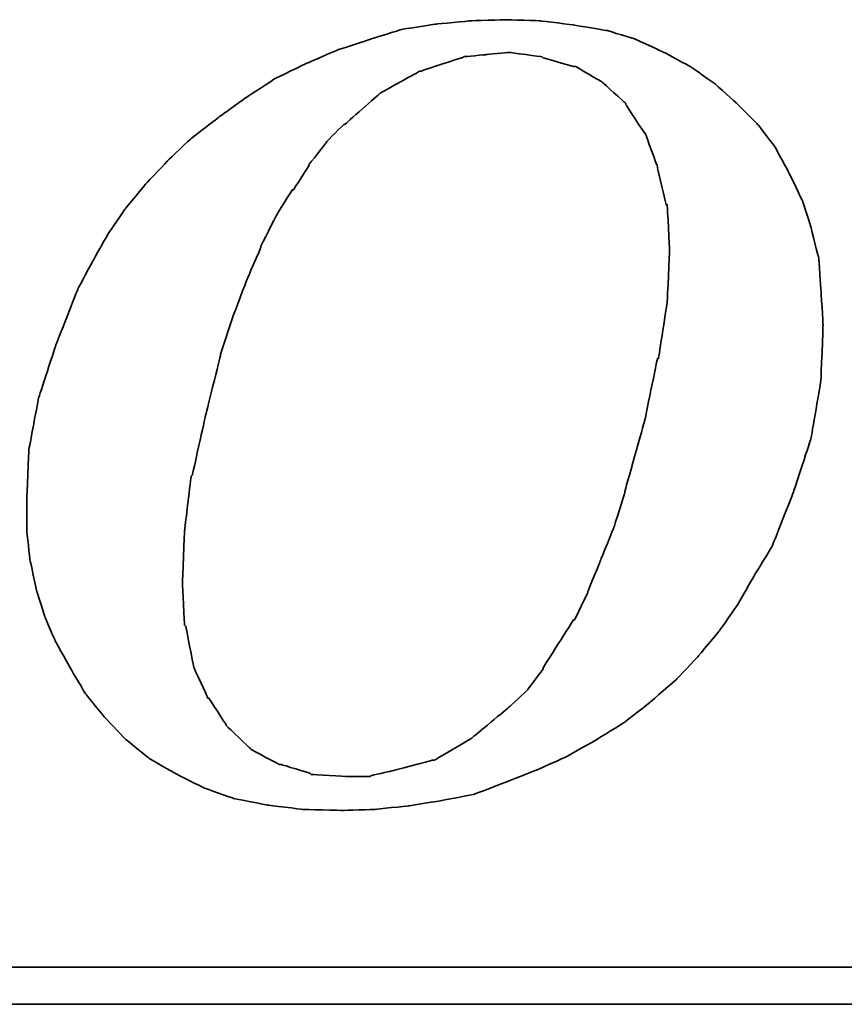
# Model space of a CAD drawing. Header units: millimetres. Extents: x 1204 to 1347, y 462 to 564.
# Tile 42 of 48: x 1324.647 to 1325.538, y 521.073 to 522.136. Entities that reach past the tile are written whole.
import ezdxf

# ---------------------------------------------------------------- set-up
doc = ezdxf.new("R2010")
doc.units = ezdxf.units.MM
doc.header["$LTSCALE"] = 0.1
doc.layers.add('DIM', color=4, linetype='CONTINUOUS')
doc.layers.add('layer 1', color=7, linetype='CONTINUOUS')

# ---------------------------------------------------------------- blocks, each defined once
blk = doc.blocks.new('TBI MOTION logo(完整正式版)')
at = {"layer": 'layer 1', "color": 22, "lineweight": 35}
for points, knots in [([(35.79625, -6.98375), (35.79625, -6.98375), (36.23125, -7.43875), (36.23125, -7.43875), (36.23125, -7.43875), (36.23125, -7.43875), (36.75625, -7.87125), (36.75625, -7.87125), (36.75625, -7.87125), (36.75625, -7.87125), (37.33125, -8.20375), (37.33125, -8.20375), (37.33125, -8.20375), (37.33125, -8.20375), (37.95625, -8.51875), (37.95625, -8.51875), (37.95625, -8.51875), (37.95625, -8.51875), (38.62625, -8.75875), (38.62625, -8.75875), (38.62625, -8.75875), (38.62625, -8.75875), (39.37125, -8.90375), (39.37125, -8.90375), (39.37125, -8.90375), (39.37125, -8.90375), (40.14125, -8.99875), (40.14125, -8.99875), (40.14125, -8.99875), (40.14125, -8.99875), (41.02625, -9.02375), (41.02625, -9.02375), (41.02625, -9.02375), (41.02625, -9.02375), (41.74625, -8.99875), (41.74625, -8.99875), (41.74625, -8.99875), (41.74625, -8.99875), (42.46625, -8.92375), (42.46625, -8.92375), (42.46625, -8.92375), (42.46625, -8.92375), (43.21125, -8.80625), (43.21125, -8.80625), (43.21125, -8.80625), (43.21125, -8.80625), (43.93125, -8.66375), (43.93125, -8.66375), (43.93125, -8.66375), (43.93125, -8.66375), (44.62625, -8.39875), (44.62625, -8.39875), (44.62625, -8.39875), (44.62625, -8.39875), (45.29625, -8.13375), (45.29625, -8.13375), (45.29625, -8.13375), (45.29625, -8.13375), (45.94625, -7.84375), (45.94625, -7.84375), (45.94625, -7.84375), (45.94625, -7.84375), (46.61625, -7.46375), (46.61625, -7.46375), (46.61625, -7.46375), (46.61625, -7.46375), (47.24125, -7.07875), (47.24125, -7.07875), (47.24125, -7.07875), (47.24125, -7.07875), (47.81625, -6.62375), (47.81625, -6.62375), (47.81625, -6.62375), (47.81625, -6.62375), (48.36875, -6.14375), (48.36875, -6.14375), (48.36875, -6.14375), (48.36875, -6.14375), (48.84625, -5.64125), (48.84625, -5.64125), (48.84625, -5.64125), (48.84625, -5.64125), (49.32625, -5.06375), (49.32625, -5.06375), (49.32625, -5.06375), (49.32625, -5.06375), (49.71125, -4.51374), (49.71125, -4.51374), (49.71125, -4.51374), (49.71125, -4.51374), (50.09625, -3.83874), (50.09625, -3.83874), (50.09625, -3.83874), (50.09625, -3.83874), (50.48125, -3.21374), (50.48125, -3.21374), (50.48125, -3.21374), (50.48125, -3.21374), (50.96125, -1.99125), (50.96125, -1.99125), (50.96125, -1.99125), (50.96125, -1.99125), (51.34375, -0.81875), (51.34375, -0.81875), (51.34375, -0.81875), (51.34375, -0.81875), (51.56125, 0.45624), (51.56125, 0.45624), (51.56125, 0.45624), (51.56125, 0.45624), (51.60625, 1.67624), (51.60625, 1.67624), (51.60625, 1.67624), (51.60625, 1.67624), (51.56125, 2.44625), (51.56125, 2.44625), (51.56125, 2.44625), (51.56125, 2.44625), (51.51125, 3.14125), (51.51125, 3.14125), (51.51125, 3.14125), (51.51125, 3.14125), (51.34375, 3.81125), (51.34375, 3.81125), (51.34375, 3.81125), (51.34375, 3.81125), (51.15125, 4.41125), (51.15125, 4.41125), (51.15125, 4.41125), (51.15125, 4.41125), (50.86125, 5.01125), (50.86125, 5.01125), (50.86125, 5.01125), (50.86125, 5.01125), (50.55125, 5.58875), (50.55125, 5.58875), (50.55125, 5.58875), (50.55125, 5.58875), (50.16625, 6.09125), (50.16625, 6.09125), (50.16625, 6.09125), (50.16625, 6.09125), (49.71125, 6.54875), (49.71125, 6.54875), (49.71125, 6.54875), (49.71125, 6.54875), (49.23125, 6.98125), (49.23125, 6.98125), (49.23125, 6.98125), (49.23125, 6.98125), (48.67875, 7.36625), (48.67875, 7.36625), (48.67875, 7.36625), (48.67875, 7.36625), (48.10375, 7.67625), (48.10375, 7.67625), (48.10375, 7.67625), (48.10375, 7.67625), (47.48125, 7.96375), (47.48125, 7.96375), (47.48125, 7.96375), (47.48125, 7.96375), (46.85625, 8.15625), (46.85625, 8.15625), (46.85625, 8.15625), (46.85625, 8.15625), (46.13625, 8.27624), (46.13625, 8.27624), (46.13625, 8.27624), (46.13625, 8.27624), (45.39125, 8.37125), (45.39125, 8.37125), (45.39125, 8.37125), (45.39125, 8.37125), (44.62625, 8.39624), (44.62625, 8.39624), (44.62625, 8.39624), (44.62625, 8.39624), (43.83625, 8.37125), (43.83625, 8.37125), (43.83625, 8.37125), (43.83625, 8.37125), (43.09125, 8.30125), (43.09125, 8.30125), (43.09125, 8.30125), (43.09125, 8.30125), (42.32125, 8.18125), (42.32125, 8.18125), (42.32125, 8.18125), (42.32125, 8.18125), (41.62875, 7.96375), (41.62875, 7.96375), (41.62875, 7.96375), (41.62875, 7.96375), (40.90625, 7.72625), (40.90625, 7.72625), (40.90625, 7.72625), (40.90625, 7.72625), (40.23624, 7.43625), (40.23624, 7.43625), (40.23624, 7.43625), (40.23624, 7.43625), (39.54124, 7.10125), (39.54124, 7.10125), (39.54124, 7.10125), (39.54124, 7.10125), (38.91625, 6.69125), (38.91625, 6.69125), (38.91625, 6.69125), (38.91625, 6.69125), (38.31625, 6.26125), (38.31625, 6.26125), (38.31625, 6.26125), (38.31625, 6.26125), (37.69125, 5.78125), (37.69125, 5.78125), (37.69125, 5.78125), (37.69125, 5.78125), (37.18625, 5.30125), (37.18625, 5.30125), (37.18625, 5.30125), (37.18625, 5.30125), (36.70625, 4.79624), (36.70625, 4.79624), (36.70625, 4.79624), (36.70625, 4.79624), (36.23125, 4.22125), (36.23125, 4.22125), (36.23125, 4.22125), (36.23125, 4.22125), (35.87124, 3.69375), (35.87124, 3.69375), (35.87124, 3.69375), (35.87124, 3.69375), (35.53125, 3.09125), (35.53125, 3.09125), (35.53125, 3.09125), (35.53125, 3.09125), (35.19875, 2.47125), (35.19875, 2.47125), (35.19875, 2.47125), (35.19875, 2.47125), (34.71625, 1.24625), (34.71625, 1.24625), (34.71625, 1.24625), (34.71625, 1.24625), (34.33125, 0.06874), (34.33125, 0.06874), (34.33125, 0.06874), (34.33125, 0.06874), (34.11625, -1.07875), (34.11625, -1.07875), (34.11625, -1.07875), (34.11625, -1.07875), (34.07125, -2.15875), (34.07125, -2.15875), (34.07125, -2.15875), (34.07125, -2.15875), (34.07125, -2.85375), (34.07125, -2.85375), (34.07125, -2.85375), (34.07125, -2.85375), (34.14125, -3.50375), (34.14125, -3.50375), (34.14125, -3.50375), (34.14125, -3.50375), (34.28625, -4.17375), (34.28625, -4.17375), (34.28625, -4.17375), (34.28625, -4.17375), (34.47625, -4.77624), (34.47625, -4.77624), (34.47625, -4.77624), (34.47625, -4.77624), (34.71625, -5.32625), (34.71625, -5.32625), (34.71625, -5.32625), (34.71625, -5.32625), (35.05375, -5.92875), (35.05375, -5.92875), (35.05375, -5.92875), (35.05375, -5.92875), (35.36375, -6.45375), (35.36375, -6.45375), (35.36375, -6.45375), (35.36375, -6.45375), (35.79625, -6.98375), (35.79625, -6.98375)], [0, 0, 0, 0, 0.01388889, 0.01388889, 0.01388889, 0.0138889, 0.02777778, 0.02777778, 0.02777778, 0.02777779, 0.04166667, 0.04166667, 0.04166667, 0.04166668, 0.05555556, 0.05555556, 0.05555556, 0.05555557, 0.06944444, 0.06944444, 0.06944444, 0.06944445, 0.08333333, 0.08333333, 0.08333333, 0.08333334, 0.09722222, 0.09722222, 0.09722222, 0.09722223, 0.11111111, 0.11111111, 0.11111111, 0.11111112, 0.125, 0.125, 0.125, 0.12500001, 0.13888889, 0.13888889, 0.13888889, 0.1388889, 0.15277778, 0.15277778, 0.15277778, 0.15277779, 0.16666667, 0.16666667, 0.16666667, 0.16666668, 0.18055556, 0.18055556, 0.18055556, 0.18055557, 0.19444444, 0.19444444, 0.19444444, 0.19444445, 0.20833333, 0.20833333, 0.20833333, 0.20833334, 0.22222222, 0.22222222, 0.22222222, 0.22222223, 0.23611111, 0.23611111, 0.23611111, 0.23611112, 0.25, 0.25, 0.25, 0.25000001, 0.26388889, 0.26388889, 0.26388889, 0.2638889, 0.27777778, 0.27777778, 0.27777778, 0.27777779, 0.29166667, 0.29166667, 0.29166667, 0.29166668, 0.30555556, 0.30555556, 0.30555556, 0.30555557, 0.31944444, 0.31944444, 0.31944444, 0.31944445, 0.33333333, 0.33333333, 0.33333333, 0.33333334, 0.34722222, 0.34722222, 0.34722222, 0.34722223, 0.36111111, 0.36111111, 0.36111111, 0.36111112, 0.375, 0.375, 0.375, 0.37500001, 0.38888889, 0.38888889, 0.38888889, 0.3888889, 0.40277778, 0.40277778, 0.40277778, 0.40277779, 0.41666667, 0.41666667, 0.41666667, 0.41666668, 0.43055556, 0.43055556, 0.43055556, 0.43055557, 0.44444444, 0.44444444, 0.44444444, 0.44444445, 0.45833333, 0.45833333, 0.45833333, 0.45833334, 0.47222222, 0.47222222, 0.47222222, 0.47222223, 0.48611111, 0.48611111, 0.48611111, 0.48611112, 0.5, 0.5, 0.5, 0.50000001, 0.51388889, 0.51388889, 0.51388889, 0.5138889, 0.52777778, 0.52777778, 0.52777778, 0.52777779, 0.54166667, 0.54166667, 0.54166667, 0.54166668, 0.55555556, 0.55555556, 0.55555556, 0.55555557, 0.56944444, 0.56944444, 0.56944444, 0.56944445, 0.58333333, 0.58333333, 0.58333333, 0.58333334, 0.59722222, 0.59722222, 0.59722222, 0.59722223, 0.61111111, 0.61111111, 0.61111111, 0.61111112, 0.625, 0.625, 0.625, 0.62500001, 0.63888889, 0.63888889, 0.63888889, 0.6388889, 0.65277778, 0.65277778, 0.65277778, 0.65277779, 0.66666667, 0.66666667, 0.66666667, 0.66666668, 0.68055556, 0.68055556, 0.68055556, 0.68055557, 0.69444444, 0.69444444, 0.69444444, 0.69444445, 0.70833333, 0.70833333, 0.70833333, 0.70833334, 0.72222222, 0.72222222, 0.72222222, 0.72222223, 0.73611111, 0.73611111, 0.73611111, 0.73611112, 0.75, 0.75, 0.75, 0.75000001, 0.76388889, 0.76388889, 0.76388889, 0.7638889, 0.77777778, 0.77777778, 0.77777778, 0.77777779, 0.79166667, 0.79166667, 0.79166667, 0.79166668, 0.80555556, 0.80555556, 0.80555556, 0.80555557, 0.81944444, 0.81944444, 0.81944444, 0.81944445, 0.83333333, 0.83333333, 0.83333333, 0.83333334, 0.84722222, 0.84722222, 0.84722222, 0.84722223, 0.86111111, 0.86111111, 0.86111111, 0.86111112, 0.875, 0.875, 0.875, 0.87500001, 0.88888889, 0.88888889, 0.88888889, 0.8888889, 0.90277778, 0.90277778, 0.90277778, 0.90277779, 0.91666667, 0.91666667, 0.91666667, 0.91666668, 0.93055556, 0.93055556, 0.93055556, 0.93055557, 0.94444444, 0.94444444, 0.94444444, 0.94444445, 0.95833333, 0.95833333, 0.95833333, 0.95833334, 0.97222222, 0.97222222, 0.97222222, 0.97222223, 0.98611111, 0.98611111, 0.98611111, 0.98611112, 1, 1, 1, 1]), ([(38.33875, 1.03124), (38.33875, 1.03124), (38.62625, 1.89625), (38.62625, 1.89625), (38.62625, 1.89625), (38.62625, 1.89625), (38.91625, 2.66375), (38.91625, 2.66375), (38.91625, 2.66375), (38.91625, 2.66375), (39.22625, 3.38125), (39.22625, 3.38125), (39.22625, 3.38125), (39.22625, 3.38125), (39.22625, 3.40624), (39.22625, 3.40624), (39.22625, 3.40624), (39.22625, 3.40624), (39.56124, 4.07624), (39.56124, 4.07624), (39.56124, 4.07624), (39.56124, 4.07624), (39.92125, 4.65125), (39.92125, 4.65125), (39.92125, 4.65125), (39.92125, 4.65125), (39.94625, 4.65125), (39.94625, 4.65125), (39.94625, 4.65125), (39.94625, 4.65125), (40.28125, 5.17875), (40.28125, 5.17875), (40.28125, 5.17875), (40.28125, 5.17875), (40.28125, 5.20375), (40.28125, 5.20375), (40.28125, 5.20375), (40.28125, 5.20375), (40.66875, 5.68625), (40.66875, 5.68625), (40.66875, 5.68625), (40.66875, 5.68625), (40.66875, 5.70625), (40.66875, 5.70625), (40.66875, 5.70625), (40.66875, 5.70625), (41.05124, 6.09125), (41.05124, 6.09125), (41.05124, 6.09125), (41.05124, 6.09125), (41.07625, 6.09125), (41.07625, 6.09125), (41.07625, 6.09125), (41.07625, 6.09125), (41.84125, 6.76625), (41.84125, 6.76625), (41.84125, 6.76625), (41.84125, 6.76625), (41.86625, 6.78625), (41.86625, 6.78625), (41.86625, 6.78625), (41.86625, 6.78625), (42.73125, 7.26624), (42.73125, 7.26624), (42.73125, 7.26624), (42.73125, 7.26624), (42.75625, 7.26624), (42.75625, 7.26624), (42.75625, 7.26624), (42.75625, 7.26624), (43.18625, 7.41125), (43.18625, 7.41125), (43.18625, 7.41125), (43.18625, 7.41125), (43.64125, 7.55625), (43.64125, 7.55625), (43.64125, 7.55625), (43.64125, 7.55625), (43.66625, 7.55625), (43.66625, 7.55625), (43.66625, 7.55625), (43.66625, 7.55625), (43.69125, 7.58124), (43.69125, 7.58124), (43.69125, 7.58124), (43.69125, 7.58124), (44.19125, 7.62625), (44.19125, 7.62625), (44.19125, 7.62625), (44.19125, 7.62625), (44.67125, 7.67625), (44.67125, 7.67625), (44.67125, 7.67625), (44.67125, 7.67625), (44.69625, 7.67625), (44.69625, 7.67625), (44.69625, 7.67625), (44.69625, 7.67625), (45.41875, 7.58124), (45.41875, 7.58124), (45.41875, 7.58124), (45.41875, 7.58124), (45.44125, 7.55625), (45.44125, 7.55625), (45.44125, 7.55625), (45.44125, 7.55625), (46.11125, 7.36625), (46.11125, 7.36625), (46.11125, 7.36625), (46.11125, 7.36625), (46.13625, 7.36625), (46.13625, 7.36625), (46.13625, 7.36625), (46.13625, 7.36625), (46.15875, 7.36625), (46.15875, 7.36625), (46.15875, 7.36625), (46.15875, 7.36625), (46.73625, 7.02624), (46.73625, 7.02624), (46.73625, 7.02624), (46.73625, 7.02624), (46.76125, 7.00624), (46.76125, 7.00624), (46.76125, 7.00624), (46.76125, 7.00624), (47.24125, 6.57124), (47.24125, 6.57124), (47.24125, 6.57124), (47.24125, 6.57124), (47.26625, 6.54875), (47.26625, 6.54875), (47.26625, 6.54875), (47.26625, 6.54875), (47.26625, 6.52375), (47.26625, 6.52375), (47.26625, 6.52375), (47.26625, 6.52375), (47.67375, 5.89875), (47.67375, 5.89875), (47.67375, 5.89875), (47.67375, 5.89875), (47.69625, 5.89875), (47.69625, 5.89875), (47.69625, 5.89875), (47.69625, 5.89875), (47.69625, 5.87625), (47.69625, 5.87625), (47.69625, 5.87625), (47.69625, 5.87625), (47.96125, 5.15625), (47.96125, 5.15625), (47.96125, 5.15625), (47.96125, 5.15625), (47.96125, 5.13125), (47.96125, 5.13125), (47.96125, 5.13125), (47.96125, 5.13125), (48.15125, 4.31875), (48.15125, 4.31875), (48.15125, 4.31875), (48.15125, 4.31875), (48.17625, 4.31875), (48.17625, 4.31875), (48.17625, 4.31875), (48.17625, 4.31875), (48.17625, 4.29125), (48.17625, 4.29125), (48.17625, 4.29125), (48.17625, 4.29125), (48.22625, 3.33125), (48.22625, 3.33125), (48.22625, 3.33125), (48.22625, 3.33125), (48.22625, 3.30875), (48.22625, 3.30875), (48.22625, 3.30875), (48.22625, 3.30875), (48.17625, 2.20624), (48.17625, 2.20624), (48.17625, 2.20624), (48.17625, 2.20624), (48.17625, 2.18124), (48.17625, 2.18124), (48.17625, 2.18124), (48.17625, 2.18124), (47.98375, 0.93624), (47.98375, 0.93624), (47.98375, 0.93624), (47.98375, 0.93624), (47.96125, 0.93624), (47.96125, 0.93624), (47.96125, 0.93624), (47.96125, 0.93624), (47.67375, -0.45874), (47.67375, -0.45874), (47.67375, -0.45874), (47.67375, -0.45874), (47.24125, -1.99125), (47.24125, -1.99125), (47.24125, -1.99125), (47.24125, -1.99125), (47.24125, -2.01874), (47.24125, -2.01874), (47.24125, -2.01874), (47.24125, -2.01874), (47.00125, -2.78375), (47.00125, -2.78375), (47.00125, -2.78375), (47.00125, -2.78375), (46.71125, -3.50375), (46.71125, -3.50375), (46.71125, -3.50375), (46.71125, -3.50375), (46.42625, -4.19875), (46.42625, -4.19875), (46.42625, -4.19875), (46.42625, -4.19875), (46.42625, -4.22375), (46.42625, -4.22375), (46.42625, -4.22375), (46.42625, -4.22375), (46.13625, -4.82374), (46.13625, -4.82374), (46.13625, -4.82374), (46.13625, -4.82374), (46.11125, -4.82374), (46.11125, -4.82374), (46.11125, -4.82374), (46.11125, -4.82374), (45.77625, -5.35125), (45.77625, -5.35125), (45.77625, -5.35125), (45.77625, -5.35125), (45.44125, -5.87875), (45.44125, -5.87875), (45.44125, -5.87875), (45.44125, -5.87875), (45.44125, -5.90375), (45.44125, -5.90375), (45.44125, -5.90375), (45.44125, -5.90375), (45.10625, -6.35875), (45.10625, -6.35875), (45.10625, -6.35875), (45.10625, -6.35875), (45.08125, -6.38375), (45.08125, -6.38375), (45.08125, -6.38375), (45.08125, -6.38375), (44.69625, -6.74375), (44.69625, -6.74375), (44.69625, -6.74375), (44.69625, -6.74375), (43.88375, -7.41625), (43.88375, -7.41625), (43.88375, -7.41625), (43.88375, -7.41625), (43.85625, -7.43875), (43.85625, -7.43875), (43.85625, -7.43875), (43.85625, -7.43875), (43.04125, -7.91875), (43.04125, -7.91875), (43.04125, -7.91875), (43.04125, -7.91875), (43.01625, -7.91875), (43.01625, -7.91875), (43.01625, -7.91875), (43.01625, -7.91875), (42.99625, -7.91875), (42.99625, -7.91875), (42.99625, -7.91875), (42.99625, -7.91875), (42.08125, -8.15875), (42.08125, -8.15875), (42.08125, -8.15875), (42.08125, -8.15875), (41.65125, -8.25625), (41.65125, -8.25625), (41.65125, -8.25625), (41.65125, -8.25625), (41.62875, -8.27875), (41.62875, -8.27875), (41.62875, -8.27875), (41.62875, -8.27875), (41.60125, -8.27875), (41.60125, -8.27875), (41.60125, -8.27875), (41.60125, -8.27875), (41.12125, -8.27875), (41.12125, -8.27875), (41.12125, -8.27875), (41.12125, -8.27875), (40.35624, -8.23125), (40.35624, -8.23125), (40.35624, -8.23125), (40.35624, -8.23125), (40.33125, -8.23125), (40.33125, -8.23125), (40.33125, -8.23125), (40.33125, -8.23125), (40.30625, -8.20375), (40.30625, -8.20375), (40.30625, -8.20375), (40.30625, -8.20375), (39.68375, -8.01375), (39.68375, -8.01375), (39.68375, -8.01375), (39.68375, -8.01375), (39.66124, -8.01375), (39.66124, -8.01375), (39.66124, -8.01375), (39.66124, -8.01375), (39.63625, -8.01375), (39.63625, -8.01375), (39.63625, -8.01375), (39.63625, -8.01375), (39.01125, -7.67875), (39.01125, -7.67875), (39.01125, -7.67875), (39.01125, -7.67875), (38.98875, -7.65375), (38.98875, -7.65375), (38.98875, -7.65375), (38.98875, -7.65375), (38.48625, -7.17375), (38.48625, -7.17375), (38.48625, -7.17375), (38.48625, -7.17375), (38.45875, -7.14875), (38.45875, -7.14875), (38.45875, -7.14875), (38.45875, -7.14875), (38.45875, -7.12875), (38.45875, -7.12875), (38.45875, -7.12875), (38.45875, -7.12875), (38.07625, -6.54875), (38.07625, -6.54875), (38.07625, -6.54875), (38.07625, -6.54875), (38.05125, -6.54875), (38.05125, -6.54875), (38.05125, -6.54875), (38.05125, -6.54875), (38.05125, -6.52875), (38.05125, -6.52875), (38.05125, -6.52875), (38.05125, -6.52875), (37.74125, -5.85375), (37.74125, -5.85375), (37.74125, -5.85375), (37.74125, -5.85375), (37.74125, -5.82875), (37.74125, -5.82875), (37.74125, -5.82875), (37.74125, -5.82875), (37.57375, -4.96875), (37.57375, -4.96875), (37.57375, -4.96875), (37.57375, -4.96875), (37.54625, -4.94375), (37.54625, -4.94375), (37.54625, -4.94375), (37.54625, -4.94375), (37.50125, -4.03375), (37.50125, -4.03375), (37.50125, -4.03375), (37.50125, -4.03375), (37.50125, -4.00875), (37.50125, -4.00875), (37.50125, -4.00875), (37.50125, -4.00875), (37.54625, -2.85375), (37.54625, -2.85375), (37.54625, -2.85375), (37.54625, -2.85375), (37.69125, -1.65875), (37.69125, -1.65875), (37.69125, -1.65875), (37.69125, -1.65875), (37.71624, -1.63375), (37.71624, -1.63375), (37.71624, -1.63375), (37.71624, -1.63375), (38.00375, -0.33875), (38.00375, -0.33875), (38.00375, -0.33875), (38.00375, -0.33875), (38.33875, 1.00624), (38.33875, 1.00624), (38.33875, 1.00624), (38.33875, 1.00624), (38.33875, 1.03124), (38.33875, 1.03124)], [0, 0, 0, 0, 0.01010101, 0.01010101, 0.01010101, 0.01010102, 0.02020202, 0.02020202, 0.02020202, 0.02020203, 0.03030303, 0.03030303, 0.03030303, 0.03030304, 0.04040404, 0.04040404, 0.04040404, 0.04040405, 0.05050505, 0.05050505, 0.05050505, 0.05050506, 0.06060606, 0.06060606, 0.06060606, 0.06060607, 0.07070707, 0.07070707, 0.07070707, 0.07070708, 0.08080808, 0.08080808, 0.08080808, 0.08080809, 0.09090909, 0.09090909, 0.09090909, 0.0909091, 0.1010101, 0.1010101, 0.1010101, 0.10101011, 0.11111111, 0.11111111, 0.11111111, 0.11111112, 0.12121212, 0.12121212, 0.12121212, 0.12121213, 0.13131313, 0.13131313, 0.13131313, 0.13131314, 0.14141414, 0.14141414, 0.14141414, 0.14141415, 0.15151515, 0.15151515, 0.15151515, 0.15151516, 0.16161616, 0.16161616, 0.16161616, 0.16161617, 0.17171717, 0.17171717, 0.17171717, 0.17171718, 0.18181818, 0.18181818, 0.18181818, 0.18181819, 0.19191919, 0.19191919, 0.19191919, 0.1919192, 0.2020202, 0.2020202, 0.2020202, 0.20202021, 0.21212121, 0.21212121, 0.21212121, 0.21212122, 0.22222222, 0.22222222, 0.22222222, 0.22222223, 0.23232323, 0.23232323, 0.23232323, 0.23232324, 0.24242424, 0.24242424, 0.24242424, 0.24242425, 0.25252525, 0.25252525, 0.25252525, 0.25252526, 0.26262626, 0.26262626, 0.26262626, 0.26262627, 0.27272727, 0.27272727, 0.27272727, 0.27272728, 0.28282828, 0.28282828, 0.28282828, 0.28282829, 0.29292929, 0.29292929, 0.29292929, 0.2929293, 0.3030303, 0.3030303, 0.3030303, 0.30303031, 0.31313131, 0.31313131, 0.31313131, 0.31313132, 0.32323232, 0.32323232, 0.32323232, 0.32323233, 0.33333333, 0.33333333, 0.33333333, 0.33333334, 0.34343434, 0.34343434, 0.34343434, 0.34343435, 0.35353535, 0.35353535, 0.35353535, 0.35353536, 0.36363636, 0.36363636, 0.36363636, 0.36363637, 0.37373737, 0.37373737, 0.37373737, 0.37373738, 0.38383838, 0.38383838, 0.38383838, 0.38383839, 0.39393939, 0.39393939, 0.39393939, 0.3939394, 0.4040404, 0.4040404, 0.4040404, 0.40404041, 0.41414141, 0.41414141, 0.41414141, 0.41414142, 0.42424242, 0.42424242, 0.42424242, 0.42424243, 0.43434343, 0.43434343, 0.43434343, 0.43434344, 0.44444444, 0.44444444, 0.44444444, 0.44444445, 0.45454545, 0.45454545, 0.45454545, 0.45454546, 0.46464646, 0.46464646, 0.46464646, 0.46464647, 0.47474747, 0.47474747, 0.47474747, 0.47474748, 0.48484848, 0.48484848, 0.48484848, 0.48484849, 0.49494949, 0.49494949, 0.49494949, 0.4949495, 0.50505051, 0.50505051, 0.50505051, 0.50505052, 0.51515152, 0.51515152, 0.51515152, 0.51515153, 0.52525253, 0.52525253, 0.52525253, 0.52525254, 0.53535354, 0.53535354, 0.53535354, 0.53535355, 0.54545455, 0.54545455, 0.54545455, 0.54545456, 0.55555556, 0.55555556, 0.55555556, 0.55555557, 0.56565657, 0.56565657, 0.56565657, 0.56565658, 0.57575758, 0.57575758, 0.57575758, 0.57575759, 0.58585859, 0.58585859, 0.58585859, 0.5858586, 0.5959596, 0.5959596, 0.5959596, 0.59595961, 0.60606061, 0.60606061, 0.60606061, 0.60606062, 0.61616162, 0.61616162, 0.61616162, 0.61616163, 0.62626263, 0.62626263, 0.62626263, 0.62626264, 0.63636364, 0.63636364, 0.63636364, 0.63636365, 0.64646465, 0.64646465, 0.64646465, 0.64646466, 0.65656566, 0.65656566, 0.65656566, 0.65656567, 0.66666667, 0.66666667, 0.66666667, 0.66666668, 0.67676768, 0.67676768, 0.67676768, 0.67676769, 0.68686869, 0.68686869, 0.68686869, 0.6868687, 0.6969697, 0.6969697, 0.6969697, 0.69696971, 0.70707071, 0.70707071, 0.70707071, 0.70707072, 0.71717172, 0.71717172, 0.71717172, 0.71717173, 0.72727273, 0.72727273, 0.72727273, 0.72727274, 0.73737374, 0.73737374, 0.73737374, 0.73737375, 0.74747475, 0.74747475, 0.74747475, 0.74747476, 0.75757576, 0.75757576, 0.75757576, 0.75757577, 0.76767677, 0.76767677, 0.76767677, 0.76767678, 0.77777778, 0.77777778, 0.77777778, 0.77777779, 0.78787879, 0.78787879, 0.78787879, 0.7878788, 0.7979798, 0.7979798, 0.7979798, 0.79797981, 0.80808081, 0.80808081, 0.80808081, 0.80808082, 0.81818182, 0.81818182, 0.81818182, 0.81818183, 0.82828283, 0.82828283, 0.82828283, 0.82828284, 0.83838384, 0.83838384, 0.83838384, 0.83838385, 0.84848485, 0.84848485, 0.84848485, 0.84848486, 0.85858586, 0.85858586, 0.85858586, 0.85858587, 0.86868687, 0.86868687, 0.86868687, 0.86868688, 0.87878788, 0.87878788, 0.87878788, 0.87878789, 0.88888889, 0.88888889, 0.88888889, 0.8888889, 0.8989899, 0.8989899, 0.8989899, 0.89898991, 0.90909091, 0.90909091, 0.90909091, 0.90909092, 0.91919192, 0.91919192, 0.91919192, 0.91919193, 0.92929293, 0.92929293, 0.92929293, 0.92929294, 0.93939394, 0.93939394, 0.93939394, 0.93939395, 0.94949495, 0.94949495, 0.94949495, 0.94949496, 0.95959596, 0.95959596, 0.95959596, 0.95959597, 0.96969697, 0.96969697, 0.96969697, 0.96969698, 0.97979798, 0.97979798, 0.97979798, 0.97979799, 0.98989899, 0.98989899, 0.98989899, 0.989899, 1, 1, 1, 1]), ([(75.90875, -9.47875), (75.90875, -9.47875), (75.90875, -12.28625), (75.90875, -12.28625), (75.90875, -12.28625), (75.90875, -12.28625), (75.90875, -12.47875), (75.90875, -12.47875), (75.90875, -12.47875), (75.90875, -12.47875), (75.71625, -12.47875), (75.71625, -12.47875), (75.71625, -12.47875), (75.71625, -12.47875), (-88.32875, -12.47875), (-88.32875, -12.47875), (-88.32875, -12.47875), (-88.32875, -12.47875), (-88.32875, -13.29375), (-88.32875, -13.29375), (-88.32875, -13.29375), (-88.32875, -13.29375), (82.89125, -13.29375), (82.89125, -13.29375), (82.89125, -13.29375), (82.89125, -13.29375), (75.90875, -9.47875), (75.90875, -9.47875)], [0, 0, 0, 0, 0.14285714, 0.14285714, 0.14285714, 0.14285715, 0.28571429, 0.28571429, 0.28571429, 0.2857143, 0.42857143, 0.42857143, 0.42857143, 0.42857144, 0.57142857, 0.57142857, 0.57142857, 0.57142858, 0.71428571, 0.71428571, 0.71428571, 0.71428572, 0.85714286, 0.85714286, 0.85714286, 0.85714287, 1, 1, 1, 1])]:
    blk.add_open_spline(points, degree=3, knots=knots, dxfattribs=at)

msp = doc.modelspace()

# ---------------------------------------------------------------- block references
at = {"layer": 'DIM', "color": 7, "xscale": 0.0490385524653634, "yscale": 0.0490385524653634, "zscale": 0.0490385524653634}
msp.add_blockref('TBI MOTION logo(完整正式版)', (1322.9842, 521.7247), dxfattribs=at)

doc.saveas('drawing.dxf')
